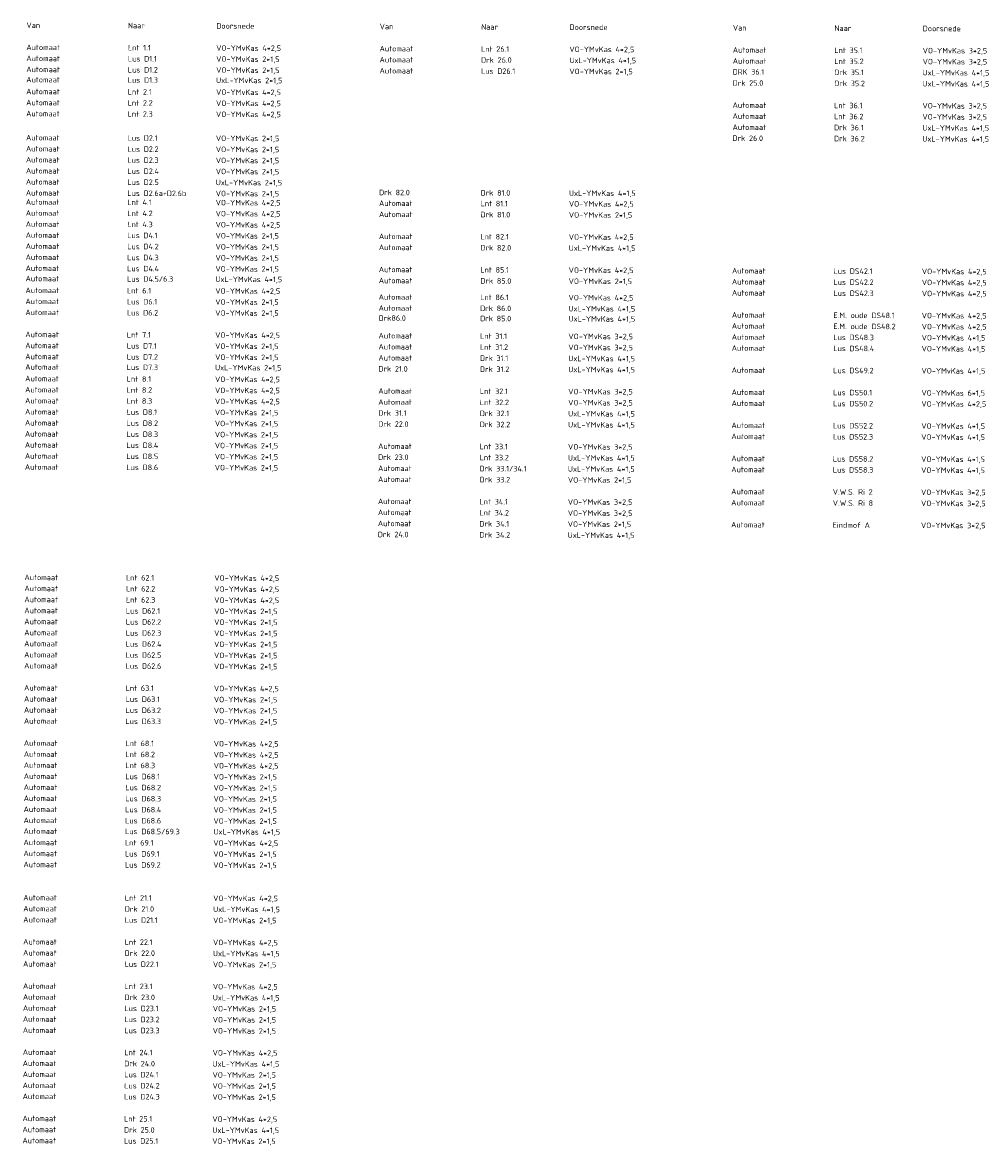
# Model space of a CAD drawing. Extents: x 1808 to 149445, y 103 to 460077.
# Tile 7 of 28: x 148479 to 148695, y 459810 to 460063. Entities that reach past the tile are written whole.
import ezdxf

# ---------------------------------------------------------------- set-up
doc = ezdxf.new("R2010")
doc.units = 0
doc.header["$LTSCALE"] = 0.25
doc.header["$MEASUREMENT"] = 0
doc.layers.get('0').update_dxf_attribs({"color": 1, "linetype": 'CONTINUOUS'})
doc.layers.add('KABELLIJST', color=7, linetype='CONTINUOUS')
doc.styles.add('ISO', font='ISO.SHX')

# ---------------------------------------------------------------- blocks, each defined once
blk = doc.blocks.new('V_KBL')
at = {"style": 'ISO'}
for tag, p in [('A', (0, 0)), ('B', (46, 0)), ('C', (86, 0)), ('D', (126, 0)), ('E', (176, 0))]:
    blk.add_attdef(tag, p, '', height=2.5, dxfattribs=at)

msp = doc.modelspace()

# ---------------------------------------------------------------- block references
at = {"layer": 'KABELLIJST', "xscale": 0.4969282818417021, "yscale": 0.4969282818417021, "zscale": 0.4969282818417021, "rotation": 359.7940761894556}
for p, values in [((148479.4, 460061.5), {'A': 'Van', 'B': 'Naar', 'C': 'Doorsnede'}), ((148558.91, 460061.21), {'A': 'Van', 'B': 'Naar', 'C': 'Doorsnede'}), ((148638.42, 460060.92), {'A': 'Van', 'B': 'Naar', 'C': 'Doorsnede'}), ((148479.39, 460056.53), {'A': 'Automaat', 'B': 'Lnt 1.1', 'C': 'VO-YMvKas 4*2,5'}), ((148558.89, 460056.24), {'A': 'Automaat', 'B': 'Lnt 26.1', 'C': 'VO-YMvKas 4*2,5'}), ((148638.4, 460055.95), {'A': 'Automaat', 'B': 'Lnt 35.1', 'C': 'VO-YMvKas 3*2,5'}), ((148479.37, 460051.56), {'A': 'Automaat', 'B': 'Lus D1.2', 'C': 'VO-YMvKas 2*1,5'}), ((148479.38, 460054.04), {'A': 'Automaat', 'B': 'Lus D1.1', 'C': 'VO-YMvKas 2*1,5'}), ((148558.88, 460053.76), {'A': 'Automaat', 'B': 'Drk 26.0', 'C': 'UxL-YMvKas 4*1,5'}), ((148638.39, 460053.47), {'A': 'Automaat', 'B': 'Lnt 35.2', 'C': 'VO-YMvKas 3*2,5'}), ((148479.36, 460049.26), {'A': 'Automaat', 'B': 'Lus D1.3', 'C': 'UxL-YMvKas 2*1,5'}), ((148558.88, 460051.27), {'A': 'Automaat', 'B': 'Lus D26.1', 'C': 'VO-YMvKas 2*1,5'}), ((148638.38, 460050.99), {'A': 'DRK 36.1', 'B': 'Drk 35.1', 'C': 'UxL-YMvKas 4*1,5'}), ((148479.35, 460046.59), {'A': 'Automaat', 'B': 'Lnt 2.1', 'C': 'VO-YMvKas 4*2,5'}), ((148638.38, 460048.5), {'A': 'Drk 25.0', 'B': 'Drk 35.2', 'C': 'UxL-YMvKas 4*1,5'}), ((148479.34, 460044.1), {'A': 'Automaat', 'B': 'Lnt 2.2', 'C': 'VO-YMvKas 4*2,5'}), ((148479.33, 460041.62), {'A': 'Automaat', 'B': 'Lnt 2.3', 'C': 'VO-YMvKas 4*2,5'}), ((148638.36, 460043.53), {'A': 'Automaat', 'B': 'Lnt 36.1', 'C': 'VO-YMvKas 3*2,5'}), ((148638.35, 460041.05), {'A': 'Automaat', 'B': 'Lnt 36.2', 'C': 'VO-YMvKas 3*2,5'}), ((148638.34, 460038.56), {'A': 'Automaat', 'B': 'Drk 36.1', 'C': 'UxL-YMvKas 4*1,5'}), ((148479.31, 460036.21), {'A': 'Automaat', 'B': 'Lus D2.1', 'C': 'VO-YMvKas 2*1,5'}), ((148638.33, 460036.08), {'A': 'Drk 26.0', 'B': 'Drk 36.2', 'C': 'UxL-YMvKas 4*1,5'}), ((148479.3, 460033.72), {'A': 'Automaat', 'B': 'Lus D2.2', 'C': 'VO-YMvKas 2*1,5'}), ((148479.29, 460031.24), {'A': 'Automaat', 'B': 'Lus D2.3', 'C': 'VO-YMvKas 2*1,5'}), ((148479.28, 460026.27), {'A': 'Automaat', 'B': 'Lus D2.5', 'C': 'UxL-YMvKas 2*1,5'}), ((148479.29, 460028.75), {'A': 'Automaat', 'B': 'Lus D2.4', 'C': 'VO-YMvKas 2*1,5'}), ((148479.27, 460023.79), {'A': 'Automaat', 'B': 'Lus D2.6a+D2.6b', 'C': 'VO-YMvKas 2*1,5'}), ((148558.78, 460023.87), {'A': 'Drk 82.0', 'B': 'Drk 81.0', 'C': 'UxL-YMvKas 4*1,5'}), ((148479.26, 460021.74), {'A': 'Automaat', 'B': 'Lnt 4.1', 'C': 'VO-YMvKas 4*2,5'}), ((148558.77, 460021.46), {'A': 'Automaat', 'B': 'Lnt 81.1', 'C': 'VO-YMvKas 4*2,5'}), ((148479.25, 460019.26), {'A': 'Automaat', 'B': 'Lnt 4.2', 'C': 'VO-YMvKas 4*2,5'}), ((148558.76, 460018.97), {'A': 'Automaat', 'B': 'Drk 81.0', 'C': 'VO-YMvKas 2*1,5'}), ((148479.24, 460016.77), {'A': 'Automaat', 'B': 'Lnt 4.3', 'C': 'VO-YMvKas 4*2,5'}), ((148479.23, 460014.29), {'A': 'Automaat', 'B': 'Lus D4.1', 'C': 'VO-YMvKas 2*1,5'}), ((148558.74, 460014), {'A': 'Automaat', 'B': 'Lnt 82.1', 'C': 'VO-YMvKas 4*2,5'}), ((148479.23, 460011.8), {'A': 'Automaat', 'B': 'Lus D4.2', 'C': 'VO-YMvKas 2*1,5'}), ((148558.73, 460011.52), {'A': 'Automaat', 'B': 'Drk 82.0', 'C': 'UxL-YMvKas 4*1,5'}), ((148479.22, 460009.32), {'A': 'Automaat', 'B': 'Lus D4.3', 'C': 'VO-YMvKas 2*1,5'}), ((148479.21, 460006.83), {'A': 'Automaat', 'B': 'Lus D4.4', 'C': 'VO-YMvKas 2*1,5'}), ((148558.72, 460006.55), {'A': 'Automaat', 'B': 'Lnt 85.1', 'C': 'VO-YMvKas 4*2,5'}), ((148638.22, 460006.26), {'A': 'Automaat', 'B': 'Lus DS42.1', 'C': 'VO-YMvKas 4*2,5'}), ((148479.2, 460004.5), {'A': 'Automaat', 'B': 'Lus D4.5/6.3', 'C': 'UxL-YMvKas 4*1,5'}), ((148558.71, 460004.06), {'A': 'Automaat', 'B': 'Drk 85.0', 'C': 'VO-YMvKas 2*1,5'}), ((148638.21, 460003.78), {'A': 'Automaat', 'B': 'Lus DS42.2', 'C': 'VO-YMvKas 4*2,5'}), ((148479.19, 460001.86), {'A': 'Automaat', 'B': 'Lnt 6.1', 'C': 'VO-YMvKas 4*2,5'}), ((148638.21, 460001.29), {'A': 'Automaat', 'B': 'Lus DS42.3', 'C': 'VO-YMvKas 4*2,5'}), ((148479.18, 459999.38), {'A': 'Automaat', 'B': 'Lus D6.1', 'C': 'VO-YMvKas 2*1,5'}), ((148558.69, 460000.36), {'A': 'Automaat', 'B': 'Lnt 86.1', 'C': 'VO-YMvKas 4*2,5'}), ((148479.17, 459996.9), {'A': 'Automaat', 'B': 'Lus D6.2', 'C': 'VO-YMvKas 2*1,5'}), ((148558.68, 459997.88), {'A': 'Automaat', 'B': 'Drk 86.0', 'C': 'UxL-YMvKas 4*1,5'}), ((148638.19, 459996.32), {'A': 'Automaat', 'B': 'E.M. oude DS48.1', 'C': 'VO-YMvKas 4*2,5'}), ((148558.68, 459995.6), {'A': 'Drk86.0', 'B': 'Drk 85.0', 'C': 'UxL-YMvKas 4*1,5'}), ((148638.18, 459993.84), {'A': 'Automaat', 'B': 'E.M. oude DS48.2', 'C': 'VO-YMvKas 4*2,5'}), ((148479.15, 459991.93), {'A': 'Automaat', 'B': 'Lnt 7.1', 'C': 'VO-YMvKas 4*2,5'}), ((148558.66, 459991.64), {'A': 'Automaat', 'B': 'Lnt 31.1', 'C': 'VO-YMvKas 3*2,5'}), ((148638.17, 459991.35), {'A': 'Automaat', 'B': 'Lus DS48.3', 'C': 'VO-YMvKas 4*1,5'}), ((148479.14, 459989.44), {'A': 'Automaat', 'B': 'Lus D7.1', 'C': 'VO-YMvKas 2*1,5'}), ((148558.65, 459989.16), {'A': 'Automaat', 'B': 'Lnt 31.2', 'C': 'VO-YMvKas 3*2,5'}), ((148638.16, 459988.87), {'A': 'Automaat', 'B': 'Lus DS48.4', 'C': 'VO-YMvKas 4*1,5'}), ((148479.14, 459986.96), {'A': 'Automaat', 'B': 'Lus D7.2', 'C': 'VO-YMvKas 2*1,5'}), ((148558.64, 459986.67), {'A': 'Automaat', 'B': 'Drk 31.1', 'C': 'UxL-YMvKas 4*1,5'}), ((148479.13, 459984.62), {'A': 'Automaat', 'B': 'Lus D7.3', 'C': 'UxL-YMvKas 2*1,5'}), ((148558.63, 459984.19), {'A': 'Drk 21.0', 'B': 'Drk 31.2', 'C': 'UxL-YMvKas 4*1,5'}), ((148638.14, 459983.9), {'A': 'Automaat', 'B': 'Lus DS49.2', 'C': 'VO-YMvKas 4*1,5'}), ((148479.12, 459981.99), {'A': 'Automaat', 'B': 'Lnt 8.1', 'C': 'VO-YMvKas 4*2,5'}), ((148479.11, 459979.5), {'A': 'Automaat', 'B': 'Lnt 8.2', 'C': 'VO-YMvKas 4*2,5'}), ((148558.62, 459979.22), {'A': 'Automaat', 'B': 'Lnt 32.1', 'C': 'VO-YMvKas 3*2,5'}), ((148638.13, 459978.93), {'A': 'Automaat', 'B': 'Lus DS50.1', 'C': 'VO-YMvKas 6*1,5'}), ((148479.1, 459977.02), {'A': 'Automaat', 'B': 'Lnt 8.3', 'C': 'VO-YMvKas 4*2,5'}), ((148558.61, 459976.73), {'A': 'Automaat', 'B': 'Lnt 32.2', 'C': 'VO-YMvKas 3*2,5'}), ((148638.12, 459976.45), {'A': 'Automaat', 'B': 'Lus DS50.2', 'C': 'VO-YMvKas 4*2,5'}), ((148479.09, 459974.53), {'A': 'Automaat', 'B': 'Lus D8.1', 'C': 'VO-YMvKas 2*1,5'}), ((148558.6, 459974.25), {'A': 'Drk 31.1', 'B': 'Drk 32.1', 'C': 'UxL-YMvKas 4*1,5'}), ((148479.08, 459972.05), {'A': 'Automaat', 'B': 'Lus D8.2', 'C': 'VO-YMvKas 2*1,5'}), ((148558.59, 459971.76), {'A': 'Drk 22.0', 'B': 'Drk 32.2', 'C': 'UxL-YMvKas 4*1,5'}), ((148638.1, 459971.48), {'A': 'Automaat', 'B': 'Lus DS52.2', 'C': 'VO-YMvKas 4*1,5'}), ((148479.07, 459969.56), {'A': 'Automaat', 'B': 'Lus D8.3', 'C': 'VO-YMvKas 2*1,5'}), ((148638.09, 459968.99), {'A': 'Automaat', 'B': 'Lus DS52.3', 'C': 'VO-YMvKas 4*1,5'}), ((148479.06, 459967.08), {'A': 'Automaat', 'B': 'Lus D8.4', 'C': 'VO-YMvKas 2*1,5'}), ((148558.57, 459966.79), {'A': 'Automaat', 'B': 'Lnt 33.1', 'C': 'VO-YMvKas 3*2,5'}), ((148479.06, 459964.59), {'A': 'Automaat', 'B': 'Lus D8.5', 'C': 'VO-YMvKas 2*1,5'}), ((148558.56, 459964.31), {'A': 'Drk 23.0', 'B': 'Lnt 33.2', 'C': 'UxL-YMvKas 4*1,5'}), ((148638.07, 459964.02), {'A': 'Automaat', 'B': 'Lus DS58.2', 'C': 'VO-YMvKas 4*1,5'}), ((148479.05, 459962.11), {'A': 'Automaat', 'B': 'Lus D8.6', 'C': 'VO-YMvKas 2*1,5'}), ((148558.55, 459961.82), {'A': 'Automaat', 'B': 'Drk 33.1/34.1', 'C': 'UxL-YMvKas 4*1,5'}), ((148638.06, 459961.54), {'A': 'Automaat', 'B': 'Lus DS58.3', 'C': 'VO-YMvKas 4*1,5'}), ((148558.55, 459959.34), {'A': 'Automaat', 'B': 'Drk 33.2', 'C': 'VO-YMvKas 2*1,5'}), ((148638.04, 459956.57), {'A': 'Automaat', 'B': 'V.W.S. Ri 2', 'C': 'VO-YMvKas 3*2,5'}), ((148558.53, 459954.37), {'A': 'Automaat', 'B': 'Lnt 34.1', 'C': 'VO-YMvKas 3*2,5'}), ((148638.04, 459954.08), {'A': 'Automaat', 'B': 'V.W.S. Ri 8', 'C': 'VO-YMvKas 3*2,5'}), ((148558.52, 459951.89), {'A': 'Automaat', 'B': 'Lnt 34.2', 'C': 'VO-YMvKas 3*2,5'}), ((148558.51, 459949.4), {'A': 'Automaat', 'B': 'Drk 34.1', 'C': 'VO-YMvKas 2*1,5'}), ((148638.02, 459949.12), {'A': 'Automaat', 'B': 'Eindmof A', 'C': 'VO-YMvKas 3*2,5'}), ((148558.5, 459946.92), {'A': 'Drk 24.0', 'B': 'Drk 34.2', 'C': 'UxL-YMvKas 4*1,5'}), ((148478.96, 459937.26), {'A': 'Automaat', 'B': 'Lnt 62.1', 'C': 'VO-YMvKas 4*2,5'}), ((148478.95, 459934.78), {'A': 'Automaat', 'B': 'Lnt 62.2', 'C': 'VO-YMvKas 4*2,5'}), ((148478.94, 459932.29), {'A': 'Automaat', 'B': 'Lnt 62.3', 'C': 'VO-YMvKas 4*2,5'}), ((148478.93, 459929.81), {'A': 'Automaat', 'B': 'Lus D62.1', 'C': 'VO-YMvKas 2*1,5'}), ((148478.92, 459927.33), {'A': 'Automaat', 'B': 'Lus D62.2', 'C': 'VO-YMvKas 2*1,5'}), ((148478.91, 459924.84), {'A': 'Automaat', 'B': 'Lus D62.3', 'C': 'VO-YMvKas 2*1,5'}), ((148478.9, 459922.36), {'A': 'Automaat', 'B': 'Lus D62.4', 'C': 'VO-YMvKas 2*1,5'}), ((148478.89, 459919.87), {'A': 'Automaat', 'B': 'Lus D62.5', 'C': 'VO-YMvKas 2*1,5'}), ((148478.89, 459917.39), {'A': 'Automaat', 'B': 'Lus D62.6', 'C': 'VO-YMvKas 2*1,5'}), ((148478.87, 459912.42), {'A': 'Automaat', 'B': 'Lnt 63.1', 'C': 'VO-YMvKas 4*2,5'}), ((148478.86, 459909.93), {'A': 'Automaat', 'B': 'Lus D63.1', 'C': 'VO-YMvKas 2*1,5'}), ((148478.85, 459907.45), {'A': 'Automaat', 'B': 'Lus D63.2', 'C': 'VO-YMvKas 2*1,5'}), ((148478.84, 459904.96), {'A': 'Automaat', 'B': 'Lus D63.3', 'C': 'VO-YMvKas 2*1,5'}), ((148478.82, 459899.99), {'A': 'Automaat', 'B': 'Lnt 68.1', 'C': 'VO-YMvKas 4*2,5'}), ((148478.81, 459897.51), {'A': 'Automaat', 'B': 'Lnt 68.2', 'C': 'VO-YMvKas 4*2,5'}), ((148478.81, 459895.03), {'A': 'Automaat', 'B': 'Lnt 68.3', 'C': 'VO-YMvKas 4*2,5'}), ((148478.8, 459892.54), {'A': 'Automaat', 'B': 'Lus D68.1', 'C': 'VO-YMvKas 2*1,5'}), ((148478.79, 459890.06), {'A': 'Automaat', 'B': 'Lus D68.2', 'C': 'VO-YMvKas 2*1,5'}), ((148478.78, 459887.57), {'A': 'Automaat', 'B': 'Lus D68.3', 'C': 'VO-YMvKas 2*1,5'}), ((148478.77, 459885.09), {'A': 'Automaat', 'B': 'Lus D68.4', 'C': 'VO-YMvKas 2*1,5'}), ((148478.76, 459882.6), {'A': 'Automaat', 'B': 'Lus D68.6', 'C': 'VO-YMvKas 2*1,5'}), ((148478.75, 459880.18), {'A': 'Automaat', 'B': 'Lus D68.5/69.3', 'C': 'UxL-YMvKas 4*1,5'}), ((148478.74, 459877.63), {'A': 'Automaat', 'B': 'Lnt 69.1', 'C': 'VO-YMvKas 4*2,5'}), ((148478.73, 459875.15), {'A': 'Automaat', 'B': 'Lus D69.1', 'C': 'VO-YMvKas 2*1,5'}), ((148478.73, 459872.66), {'A': 'Automaat', 'B': 'Lus D69.2', 'C': 'VO-YMvKas 2*1,5'}), ((148478.7, 459865.21), {'A': 'Automaat', 'B': 'Lnt 21.1', 'C': 'VO-YMvKas 4*2,5'}), ((148478.69, 459862.73), {'A': 'Automaat', 'B': 'Drk 21.0', 'C': 'UxL-YMvKas 4*1,5'}), ((148478.68, 459860.24), {'A': 'Automaat', 'B': 'Lus D21.1', 'C': 'VO-YMvKas 2*1,5'}), ((148478.66, 459855.27), {'A': 'Automaat', 'B': 'Lnt 22.1', 'C': 'VO-YMvKas 4*2,5'}), ((148478.65, 459852.79), {'A': 'Automaat', 'B': 'Drk 22.0', 'C': 'UxL-YMvKas 4*1,5'}), ((148478.64, 459850.3), {'A': 'Automaat', 'B': 'Lus D22.1', 'C': 'VO-YMvKas 2*1,5'}), ((148478.63, 459845.33), {'A': 'Automaat', 'B': 'Lnt 23.1', 'C': 'VO-YMvKas 4*2,5'}), ((148478.62, 459842.85), {'A': 'Automaat', 'B': 'Drk 23.0', 'C': 'UxL-YMvKas 4*1,5'}), ((148478.61, 459840.36), {'A': 'Automaat', 'B': 'Lus D23.1', 'C': 'VO-YMvKas 2*1,5'}), ((148478.6, 459837.88), {'A': 'Automaat', 'B': 'Lus D23.2', 'C': 'VO-YMvKas 2*1,5'}), ((148478.59, 459835.39), {'A': 'Automaat', 'B': 'Lus D23.3', 'C': 'VO-YMvKas 2*1,5'}), ((148478.57, 459830.43), {'A': 'Automaat', 'B': 'Lnt 24.1', 'C': 'VO-YMvKas 4*2,5'}), ((148478.56, 459827.94), {'A': 'Automaat', 'B': 'Drk 24.0', 'C': 'UxL-YMvKas 4*1,5'}), ((148478.56, 459825.46), {'A': 'Automaat', 'B': 'Lus D24.1', 'C': 'VO-YMvKas 2*1,5'}), ((148478.55, 459822.97), {'A': 'Automaat', 'B': 'Lus D24.2', 'C': 'VO-YMvKas 2*1,5'}), ((148478.54, 459820.49), {'A': 'Automaat', 'B': 'Lus D24.3', 'C': 'VO-YMvKas 2*1,5'}), ((148478.52, 459815.52), {'A': 'Automaat', 'B': 'Lnt 25.1', 'C': 'VO-YMvKas 4*2,5'}), ((148478.51, 459813.03), {'A': 'Automaat', 'B': 'Drk 25.0', 'C': 'UxL-YMvKas 4*1,5'}), ((148478.5, 459810.55), {'A': 'Automaat', 'B': 'Lus D25.1', 'C': 'VO-YMvKas 2*1,5'})]:
    msp.add_blockref('V_KBL', p, dxfattribs=at).add_auto_attribs(values)

doc.saveas('drawing.dxf')
